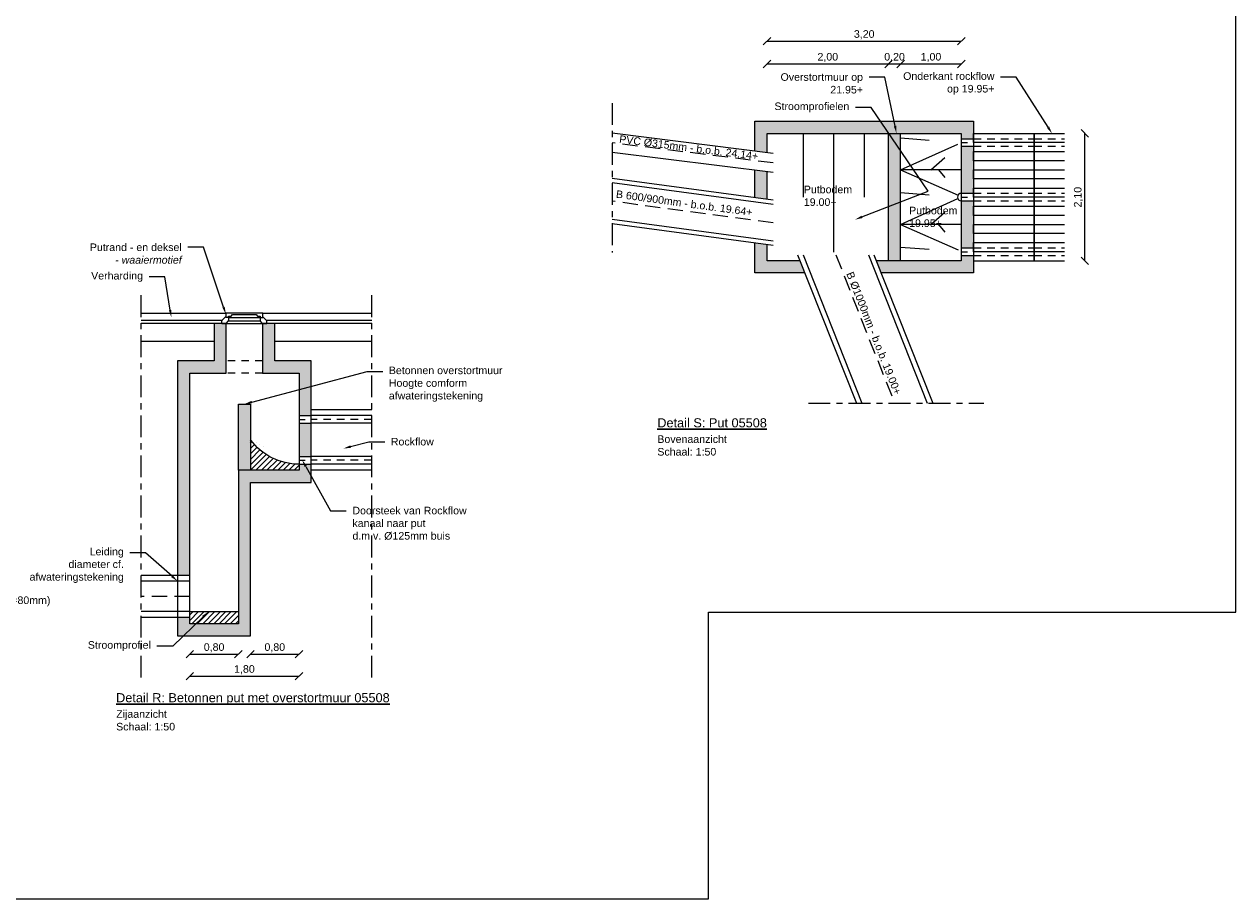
# Model space of a CAD drawing. Header units: metres. Extents: x 8 to 122, y -18 to 26.
# Tile 37 of 54: x 45 to 65, y -17 to -2. Entities that reach past the tile are written whole.
import ezdxf
from ezdxf import colors
from ezdxf.entities.mleader import LeaderData, LeaderLine
from ezdxf.math import Vec2, Vec3

# ---------------------------------------------------------------- set-up
doc = ezdxf.new("R2010")
doc.units = ezdxf.units.M
doc.header["$PDMODE"] = 1
doc.linetypes.add('ACAD_ISO04W100', pattern=[30, 24, -3, 0, -3])
doc.linetypes.add('DASHED2', pattern=[0.375, 0.25, -0.125])
for name, color, linetype, lineweight in [('N-WA-RI-ROCKFLOW-G', 10, 'Continuous', 9), ('X-XX-AL-AANKLEDING-T25', 7, 'Continuous', 25), ('X-XX-AL-AANKLEDING-T30', 7, 'Continuous', 30)]:
    doc.layers.add(name, color=color, linetype=linetype, lineweight=lineweight)
doc.layers.add('N-WE-AL-DETAIL-G', color=7, linetype='Continuous')
doc.layers.add('X-XX-AL-DETAIL-G', color=7, linetype='Continuous')
doc.styles.add('NLCS_ISO', font='arial.ttf')
doc.styles.get("Standard").update_dxf_attribs({"font": 'arial.ttf'})
doc.dimstyles.new('NLCS_1-50', dxfattribs={"dimscale": 0.05, "dimtxt": 2.5, "dimasz": 2.5, "dimexe": 1.25, "dimexo": 0.625, "dimtad": 1, "dimtxsty": 'Standard', "dimblk": 'OBLIQUE', "dimcen": 0, "dimse1": 1, "dimse2": 1, "dimadec": 0, "dimazin": 0, "dimtfac": 1, "dimtmove": 0, "dimatfit": 3, "dimfxl": 1, "dimarcsym": 0})

# ---------------------------------------------------------------- blocks, each defined once
blk = doc.blocks.new('_Oblique')
at = {"color": 0, "linetype": 'ByBlock', "lineweight": -2}
blk.add_line((-0.5, -0.5), (0.5, 0.5), dxfattribs=at)
blk = doc.blocks.new('*D58')
at = {"layer": 'Defpoints', "color": 0, "transparency": 16777216}
for p in [(47.626, -12.279), (49.426, -12.279), (49.426, -13.143)]:
    blk.add_point(p, dxfattribs=at)
at = {"layer": 'N-WE-AL-DETAIL-G', "color": 0, "lineweight": -2, "transparency": 16777216}
blk.add_line((47.626, -13.143), (49.426, -13.143), dxfattribs=at)
at = {"layer": 'N-WE-AL-DETAIL-G', "color": 0, "lineweight": -2, "transparency": 16777216, "xscale": 0.125, "yscale": 0.125, "zscale": 0.125, "rotation": 180}
blk.add_blockref('_Oblique', (47.626, -13.143), dxfattribs=at)
at = {"layer": 'N-WE-AL-DETAIL-G', "color": 0, "lineweight": -2, "transparency": 16777216, "xscale": 0.125, "yscale": 0.125, "zscale": 0.125}
blk.add_blockref('_Oblique', (49.426, -13.143), dxfattribs=at)
at = {"layer": 'N-WE-AL-DETAIL-G', "color": 0, "transparency": 16777216, "insert": (48.526, -13.036), "char_height": 0.125, "attachment_point": 5}
blk.add_mtext('1,80', dxfattribs=at)
blk = doc.blocks.new('A$C09B27C97')
for p, q in [((0, 0.045), (0.065, 0.114)), ((0, 0), (0, 0.045)), ((0, 0), (0.07, 0)), ((0.675, 0.17), (0.065, 0.17)), ((0.065, 0.17), (0.065, 0.12)), ((0.065, 0.12), (0.065, 0.098)), ((0.065, 0.098), (0.065, 0.114)), ((0.108, 0.098), (0.065, 0.098)), ((0.07, 0), (0.108, 0.04)), ((0.07, 0), (0.67, 0)), ((0.108, 0.12), (0.152, 0.12)), ((0.108, 0.098), (0.108, 0.12)), ((0.108, 0.098), (0.108, 0.04)), ((0.108, 0.098), (0.631, 0.098)), ((0.108, 0.04), (0.631, 0.04)), ((0.152, 0.12), (0.174, 0.145)), ((0.174, 0.145), (0.566, 0.145)), ((0.566, 0.145), (0.588, 0.12)), ((0.588, 0.12), (0.631, 0.12)), ((0.631, 0.12), (0.631, 0.098)), ((0.631, 0.098), (0.631, 0.04)), ((0.631, 0.098), (0.675, 0.098)), ((0.67, 0), (0.631, 0.04)), ((0.67, 0), (0.74, 0)), ((0.675, 0.098), (0.675, 0.17)), ((0.739, 0.044), (0.675, 0.11)), ((0.74, 0), (0.74, 0.045))]:
    blk.add_line(p, q)
at = {"flags": 128}
blk.add_lwpolyline([(0.675, 0.17), (0.675, 0.17)], dxfattribs=at)
blk = doc.blocks.new('*D115')
at = {"layer": 'Defpoints', "color": 0, "transparency": 16777216}
for p in [(48.626, -12.279), (49.426, -12.279), (49.426, -12.781)]:
    blk.add_point(p, dxfattribs=at)
at = {"layer": 'N-WE-AL-DETAIL-G', "color": 0, "lineweight": -2, "transparency": 16777216}
blk.add_line((48.626, -12.781), (49.426, -12.781), dxfattribs=at)
at = {"layer": 'N-WE-AL-DETAIL-G', "color": 0, "lineweight": -2, "transparency": 16777216, "xscale": 0.125, "yscale": 0.125, "zscale": 0.125, "rotation": 180}
blk.add_blockref('_Oblique', (48.626, -12.781), dxfattribs=at)
at = {"layer": 'N-WE-AL-DETAIL-G', "color": 0, "lineweight": -2, "transparency": 16777216, "xscale": 0.125, "yscale": 0.125, "zscale": 0.125}
blk.add_blockref('_Oblique', (49.426, -12.781), dxfattribs=at)
at = {"layer": 'N-WE-AL-DETAIL-G', "color": 0, "transparency": 16777216, "insert": (49.026, -12.675), "char_height": 0.125, "attachment_point": 5}
blk.add_mtext('0,80', dxfattribs=at)
blk = doc.blocks.new('*D116')
at = {"layer": 'Defpoints', "color": 0, "transparency": 16777216}
for p in [(47.626, -12.279), (48.426, -12.279), (48.426, -12.781)]:
    blk.add_point(p, dxfattribs=at)
at = {"layer": 'N-WE-AL-DETAIL-G', "color": 0, "lineweight": -2, "transparency": 16777216}
blk.add_line((47.626, -12.781), (48.426, -12.781), dxfattribs=at)
at = {"layer": 'N-WE-AL-DETAIL-G', "color": 0, "lineweight": -2, "transparency": 16777216, "xscale": 0.125, "yscale": 0.125, "zscale": 0.125, "rotation": 180}
blk.add_blockref('_Oblique', (47.626, -12.781), dxfattribs=at)
at = {"layer": 'N-WE-AL-DETAIL-G', "color": 0, "lineweight": -2, "transparency": 16777216, "xscale": 0.125, "yscale": 0.125, "zscale": 0.125}
blk.add_blockref('_Oblique', (48.426, -12.781), dxfattribs=at)
at = {"layer": 'N-WE-AL-DETAIL-G', "color": 0, "transparency": 16777216, "insert": (48.026, -12.675), "char_height": 0.125, "attachment_point": 5}
blk.add_mtext('0,80', dxfattribs=at)
blk = doc.blocks.new('*D126')
at = {"layer": 'Defpoints', "color": 0, "transparency": 16777216}
for p in [(60.337, -2.678), (57.137, -6.299), (60.337, -6.299)]:
    blk.add_point(p, dxfattribs=at)
at = {"layer": 'N-WE-AL-DETAIL-G', "color": 0, "lineweight": -2, "transparency": 16777216}
blk.add_line((57.137, -2.678), (60.337, -2.678), dxfattribs=at)
at = {"layer": 'N-WE-AL-DETAIL-G', "color": 0, "lineweight": -2, "transparency": 16777216, "xscale": 0.125, "yscale": 0.125, "zscale": 0.125, "rotation": 180}
blk.add_blockref('_Oblique', (57.137, -2.678), dxfattribs=at)
at = {"layer": 'N-WE-AL-DETAIL-G', "color": 0, "lineweight": -2, "transparency": 16777216, "xscale": 0.125, "yscale": 0.125, "zscale": 0.125}
blk.add_blockref('_Oblique', (60.337, -2.678), dxfattribs=at)
at = {"layer": 'N-WE-AL-DETAIL-G', "color": 0, "transparency": 16777216, "insert": (58.737, -2.572), "char_height": 0.125, "attachment_point": 5}
blk.add_mtext('3,20', dxfattribs=at)
blk = doc.blocks.new('*D127')
at = {"layer": 'Defpoints', "color": 0, "transparency": 16777216}
for p in [(59.137, -3.053), (57.137, -6.299), (59.137, -6.299)]:
    blk.add_point(p, dxfattribs=at)
at = {"layer": 'N-WE-AL-DETAIL-G', "color": 0, "lineweight": -2, "transparency": 16777216}
blk.add_line((57.137, -3.053), (59.137, -3.053), dxfattribs=at)
at = {"layer": 'N-WE-AL-DETAIL-G', "color": 0, "lineweight": -2, "transparency": 16777216, "xscale": 0.125, "yscale": 0.125, "zscale": 0.125, "rotation": 180}
blk.add_blockref('_Oblique', (57.137, -3.053), dxfattribs=at)
at = {"layer": 'N-WE-AL-DETAIL-G', "color": 0, "lineweight": -2, "transparency": 16777216, "xscale": 0.125, "yscale": 0.125, "zscale": 0.125}
blk.add_blockref('_Oblique', (59.137, -3.053), dxfattribs=at)
at = {"layer": 'N-WE-AL-DETAIL-G', "color": 0, "transparency": 16777216, "insert": (58.137, -2.947), "char_height": 0.125, "attachment_point": 5}
blk.add_mtext('2,00', dxfattribs=at)
blk = doc.blocks.new('*D128')
at = {"layer": 'Defpoints', "color": 0, "transparency": 16777216}
for p in [(59.337, -3.053), (59.137, -6.299), (59.337, -6.299)]:
    blk.add_point(p, dxfattribs=at)
at = {"layer": 'N-WE-AL-DETAIL-G', "color": 0, "lineweight": -2, "transparency": 16777216}
blk.add_line((59.137, -3.053), (59.337, -3.053), dxfattribs=at)
at = {"layer": 'N-WE-AL-DETAIL-G', "color": 0, "lineweight": -2, "transparency": 16777216, "xscale": 0.125, "yscale": 0.125, "zscale": 0.125, "rotation": 180}
blk.add_blockref('_Oblique', (59.137, -3.053), dxfattribs=at)
at = {"layer": 'N-WE-AL-DETAIL-G', "color": 0, "lineweight": -2, "transparency": 16777216, "xscale": 0.125, "yscale": 0.125, "zscale": 0.125}
blk.add_blockref('_Oblique', (59.337, -3.053), dxfattribs=at)
at = {"layer": 'N-WE-AL-DETAIL-G', "color": 0, "transparency": 16777216, "insert": (59.237, -2.947), "char_height": 0.125, "attachment_point": 5}
blk.add_mtext('0,20', dxfattribs=at)
blk = doc.blocks.new('*D129')
at = {"layer": 'Defpoints', "color": 0, "transparency": 16777216}
for p in [(60.337, -3.053), (59.337, -6.299), (60.337, -6.299)]:
    blk.add_point(p, dxfattribs=at)
at = {"layer": 'N-WE-AL-DETAIL-G', "color": 0, "lineweight": -2, "transparency": 16777216}
blk.add_line((59.337, -3.053), (60.337, -3.053), dxfattribs=at)
at = {"layer": 'N-WE-AL-DETAIL-G', "color": 0, "lineweight": -2, "transparency": 16777216, "xscale": 0.125, "yscale": 0.125, "zscale": 0.125, "rotation": 180}
blk.add_blockref('_Oblique', (59.337, -3.053), dxfattribs=at)
at = {"layer": 'N-WE-AL-DETAIL-G', "color": 0, "lineweight": -2, "transparency": 16777216, "xscale": 0.125, "yscale": 0.125, "zscale": 0.125}
blk.add_blockref('_Oblique', (60.337, -3.053), dxfattribs=at)
at = {"layer": 'N-WE-AL-DETAIL-G', "color": 0, "transparency": 16777216, "insert": (59.837, -2.947), "char_height": 0.125, "attachment_point": 5}
blk.add_mtext('1,00', dxfattribs=at)
blk = doc.blocks.new('*D130')
at = {"layer": 'Defpoints', "color": 0, "transparency": 16777216}
for p in [(60.337, -4.199), (62.372, -4.199), (60.337, -6.299)]:
    blk.add_point(p, dxfattribs=at)
at = {"layer": 'N-WE-AL-DETAIL-G', "color": 0, "lineweight": -2, "transparency": 16777216}
blk.add_line((62.372, -6.299), (62.372, -4.199), dxfattribs=at)
at = {"layer": 'N-WE-AL-DETAIL-G', "color": 0, "lineweight": -2, "transparency": 16777216, "xscale": 0.125, "yscale": 0.125, "zscale": 0.125}
for p, rotation in [((62.372, -4.199), 90), ((62.372, -6.299), 270)]:
    blk.add_blockref('_Oblique', p, dxfattribs=dict(at, rotation=rotation))
at = {"layer": 'N-WE-AL-DETAIL-G', "color": 0, "transparency": 16777216, "insert": (62.266, -5.249), "char_height": 0.125, "attachment_point": 5, "rotation": 90}
blk.add_mtext('2,10', dxfattribs=at)

msp = doc.modelspace()

# ---------------------------------------------------------------- hatches: boundary and pattern name
at = {"layer": 'N-WE-AL-DETAIL-G'}
h = msp.add_hatch(color=252, dxfattribs=at)
h.dxf.hatch_style = 1
h.paths.add_polyline_path([(60.537, -3.999), (56.937, -3.999), (56.937, -4.49), (57.137, -4.515), (57.137, -4.199), (60.337, -4.199), (60.337, -4.286), (60.537, -4.286), (60.537, -4.199)])
h = msp.add_hatch(color=254, dxfattribs=at)
h.dxf.hatch_style = 1
h.paths.add_polyline_path([(59.337, -4.199), (59.137, -4.199), (59.137, -6.299), (59.337, -6.299)])
h = msp.add_hatch(color=252, dxfattribs=at)
h.dxf.hatch_style = 1
h.paths.add_polyline_path([(60.337, -5.186), (60.537, -5.186), (60.537, -5.099), (60.537, -4.949), (60.537, -4.799), (60.537, -4.649), (60.537, -4.499), (60.537, -4.411), (60.337, -4.411)])
h = msp.add_hatch(color=252, dxfattribs=at)
h.dxf.hatch_style = 1
h.paths.add_polyline_path([(57.137, -4.832), (56.937, -4.807), (56.937, -5.261), (57.137, -5.288)])
h = msp.add_hatch(color=252, dxfattribs=at)
h.dxf.hatch_style = 1
h.paths.add_polyline_path([(60.337, -6.086), (60.537, -6.086), (60.537, -5.999), (60.537, -5.849), (60.537, -5.699), (60.537, -5.549), (60.537, -5.399), (60.537, -5.311), (60.337, -5.311)])
h = msp.add_hatch(color=252, dxfattribs=at)
h.dxf.hatch_style = 1
h.paths.add_polyline_path([(56.937, -6.499), (57.757, -6.499), (57.678, -6.299), (57.137, -6.299), (57.137, -6.035), (56.937, -6.008)])
h = msp.add_hatch(color=252, dxfattribs=at)
h.dxf.hatch_style = 1
h.paths.add_polyline_path([(60.537, -6.499), (60.537, -6.211), (60.337, -6.211), (60.337, -6.299), (58.937, -6.299), (59.016, -6.499)])
h = msp.add_hatch(color=252, dxfattribs=at)
h.dxf.hatch_style = 1
h.paths.add_polyline_path([(47.626, -8.149), (48.226, -8.149), (48.226, -7.329), (48.026, -7.329), (48.026, -7.949), (47.426, -7.949), (47.426, -11.484), (47.626, -11.484)])
h.paths.add_polyline_path([(49.626, -7.949), (49.026, -7.949), (49.026, -7.329), (48.826, -7.329), (48.826, -8.149), (49.426, -8.149), (49.426, -8.849), (49.626, -8.849)])
h.paths.add_polyline_path([(49.626, -8.974), (49.426, -8.974), (49.426, -9.524), (49.626, -9.524)])
h.paths.add_polyline_path([(49.626, -9.649), (49.426, -9.649), (49.426, -9.749), (48.426, -9.749), (48.426, -9.949), (48.426, -12.279), (47.626, -12.279), (47.626, -12.174), (47.426, -12.174), (47.426, -12.479), (48.626, -12.479), (48.626, -9.949), (49.626, -9.949)])
h = msp.add_hatch(color=252, dxfattribs=at)
h.dxf.hatch_style = 1
h.paths.add_polyline_path([(48.626, -8.659), (48.426, -8.659), (48.426, -9.749), (48.626, -9.749)])
h = msp.add_hatch(dxfattribs=at)
h.set_pattern_fill('ANSI31', color=252, scale=0.02)
h.set_pattern_definition([(45, (4.49477, -14.09829), (-0.04490128, 0.04490128), [])])
edge = h.paths.add_edge_path()
edge.add_arc((49.426, -8.649), 1, 216.8699, 270, ccw=False)
edge.add_line((48.626, -9.249), (48.626, -9.749))
edge.add_line((48.626, -9.749), (49.426, -9.749))
edge.add_line((49.426, -9.749), (49.426, -9.649))
h = msp.add_hatch(dxfattribs=at)
h.set_pattern_fill('ANSI31', color=252, scale=0.02)
h.set_pattern_definition([(45, (3.09477, -14.09829), (-0.04490128, 0.04490128), [])])
h.paths.add_polyline_path([(48.426, -12.079), (47.626, -12.079), (47.626, -12.279), (48.426, -12.279)])

# ---------------------------------------------------------------- linework, layer by layer
for points in [[(57.236, -4.527), (54.584, -4.195)], [(57.236, -4.845), (54.584, -4.513)], [(57.236, -5.301), (54.584, -4.942)], [(57.236, -5.372), (54.584, -5.013)], [(57.236, -5.977), (54.584, -5.619)], [(57.236, -6.048), (54.584, -5.689)], [(57.638, -6.199), (58.608, -8.645)], [(57.73, -6.199), (58.7, -8.645)], [(58.806, -6.199), (59.775, -8.645)], [(58.897, -6.199), (59.867, -8.645)]]:
    msp.add_lwpolyline(points)
at = {"layer": 'Defpoints', "color": 6}
msp.add_lwpolyline([(7.547, 23.664), (7.547, -16.811), (56.169, -16.811), (56.169, -12.087), (64.858, -12.087), (64.858, 23.664)], close=True, dxfattribs=at)
at = {"layer": 'N-WA-RI-ROCKFLOW-G'}
for points in [[(60.537, -4.199), (61.537, -4.199), (61.537, -4.349), (60.537, -4.349)], [(60.537, -4.499), (61.537, -4.499), (61.537, -4.349), (60.537, -4.349)], [(60.537, -4.499), (61.537, -4.499), (61.537, -4.649), (60.537, -4.649)], [(60.537, -4.799), (61.537, -4.799), (61.537, -4.649), (60.537, -4.649)], [(60.537, -4.799), (61.537, -4.799), (61.537, -4.949), (60.537, -4.949)], [(60.537, -5.099), (61.537, -5.099), (61.537, -4.949), (60.537, -4.949)], [(60.537, -5.099), (61.537, -5.099), (61.537, -5.249), (60.537, -5.249)], [(60.537, -5.399), (61.537, -5.399), (61.537, -5.249), (60.537, -5.249)], [(60.537, -5.399), (61.537, -5.399), (61.537, -5.549), (60.537, -5.549)], [(60.537, -5.699), (61.537, -5.699), (61.537, -5.549), (60.537, -5.549)], [(60.537, -5.699), (61.537, -5.699), (61.537, -5.849), (60.537, -5.849)], [(60.537, -5.999), (61.537, -5.999), (61.537, -5.849), (60.537, -5.849)], [(60.537, -5.999), (61.537, -5.999), (61.537, -6.149), (60.537, -6.149)], [(60.537, -6.299), (61.537, -6.299), (61.537, -6.149), (60.537, -6.149)]]:
    msp.add_lwpolyline(points, close=True, dxfattribs=at)
at = {"layer": 'N-WA-RI-ROCKFLOW-G', "linetype": 'DASHED2', "ltscale": 0.5}
for points in [[(60.537, -4.286), (61.537, -4.286)], [(61.537, -4.286), (62.037, -4.286)], [(60.537, -4.411), (61.537, -4.411)], [(61.537, -4.411), (62.037, -4.411)], [(60.537, -5.186), (61.537, -5.186)], [(61.537, -5.186), (62.037, -5.186)], [(60.537, -5.311), (61.537, -5.311)], [(61.537, -5.311), (62.037, -5.311)], [(60.537, -6.086), (61.537, -6.086)], [(61.537, -6.086), (62.037, -6.086)], [(60.537, -6.211), (61.537, -6.211)], [(61.537, -6.211), (62.037, -6.211)], [(50.626, -8.911), (49.626, -8.911)], [(50.626, -9.586), (49.626, -9.586)]]:
    msp.add_lwpolyline(points, dxfattribs=at)
at = {"layer": 'N-WA-RI-ROCKFLOW-G'}
for points in [[(62.037, -4.349), (61.537, -4.349), (61.537, -4.199), (62.037, -4.199)], [(62.037, -4.349), (61.537, -4.349), (61.537, -4.499), (62.037, -4.499)], [(62.037, -4.649), (61.537, -4.649), (61.537, -4.499), (62.037, -4.499)], [(62.037, -4.649), (61.537, -4.649), (61.537, -4.799), (62.037, -4.799)], [(62.037, -4.949), (61.537, -4.949), (61.537, -4.799), (62.037, -4.799)], [(62.037, -4.949), (61.537, -4.949), (61.537, -5.099), (62.037, -5.099)], [(62.037, -5.249), (61.537, -5.249), (61.537, -5.099), (62.037, -5.099)], [(62.037, -5.249), (61.537, -5.249), (61.537, -5.399), (62.037, -5.399)], [(62.037, -5.549), (61.537, -5.549), (61.537, -5.399), (62.037, -5.399)], [(62.037, -5.549), (61.537, -5.549), (61.537, -5.699), (62.037, -5.699)], [(62.037, -5.849), (61.537, -5.849), (61.537, -5.699), (62.037, -5.699)], [(62.037, -5.849), (61.537, -5.849), (61.537, -5.999), (62.037, -5.999)], [(62.037, -6.149), (61.537, -6.149), (61.537, -5.999), (62.037, -5.999)], [(62.037, -6.149), (61.537, -6.149), (61.537, -6.299), (62.037, -6.299)], [(49.626, -8.749), (50.626, -8.749)], [(50.626, -8.849), (49.626, -8.849)], [(50.626, -8.974), (49.626, -8.974)], [(50.626, -9.524), (49.626, -9.524)], [(50.626, -9.649), (49.626, -9.649)], [(50.626, -9.749), (49.626, -9.749)]]:
    msp.add_lwpolyline(points, dxfattribs=at)
at = {"layer": 'N-WE-AL-DETAIL-G', "linetype": 'ACAD_ISO04W100', "ltscale": 0.015}
for points in [[(54.584, -3.698), (54.584, -6.161)], [(46.826, -13.166), (46.826, -6.821)], [(50.626, -13.166), (50.626, -6.821)], [(57.818, -8.645), (60.705, -8.645)]]:
    msp.add_lwpolyline(points, dxfattribs=at)
at = {"layer": 'N-WE-AL-DETAIL-G'}
for points in [[(56.937, -4.49), (56.937, -3.999), (60.537, -3.999), (60.537, -6.499), (59.016, -6.499)], [(57.137, -4.515), (57.137, -4.199), (60.337, -4.199), (60.337, -6.299), (58.937, -6.299)], [(59.137, -6.299), (59.137, -4.199)], [(59.337, -6.299), (59.337, -4.199)], [(60.337, -4.286), (60.537, -4.286)], [(60.337, -4.411), (60.537, -4.411)], [(56.937, -5.261), (56.937, -4.807)], [(57.137, -5.288), (57.137, -4.832)], [(60.337, -5.186), (60.537, -5.186)], [(60.337, -5.311), (60.537, -5.311)], [(57.757, -6.499), (56.937, -6.499), (56.937, -6.008)], [(57.678, -6.299), (57.137, -6.299), (57.137, -6.035)], [(60.337, -6.086), (60.537, -6.086)], [(60.337, -6.211), (60.537, -6.211)], [(49.426, -8.849), (49.626, -8.849)], [(49.426, -8.974), (49.626, -8.974)], [(49.426, -9.524), (49.626, -9.524)], [(49.426, -9.649), (49.626, -9.649)], [(47.626, -11.484), (46.826, -11.484)], [(47.626, -11.579), (46.826, -11.579)], [(47.626, -12.079), (46.826, -12.079)], [(47.626, -12.174), (46.826, -12.174)], [(47.626, -12.079), (48.426, -12.079)]]:
    msp.add_lwpolyline(points, dxfattribs=at)
at = {"layer": 'N-WE-AL-DETAIL-G', "linetype": 'DASHED2'}
for points in [[(57.236, -4.686), (54.584, -4.354)], [(57.236, -5.675), (54.584, -5.316)], [(58.268, -6.199), (59.238, -8.645)], [(47.626, -11.829), (46.826, -11.829)]]:
    msp.add_lwpolyline(points, dxfattribs=at)
at = {"layer": 'N-WE-AL-DETAIL-G', "color": 252}
for points in [[(57.739, -5.249), (57.739, -4.199)], [(58.239, -6.157), (58.239, -4.199)], [(58.739, -5.249), (58.739, -4.199)], [(59.337, -4.274), (59.805, -4.309)], [(59.337, -4.799), (60.28, -4.374)], [(59.837, -4.799), (60.063, -4.595)], [(60.337, -4.799), (59.337, -4.799)], [(59.337, -4.799), (60.283, -5.216)], [(59.962, -4.799), (60.067, -4.925)], [(59.337, -5.174), (59.805, -5.209)], [(59.337, -5.699), (60.28, -5.274)], [(59.837, -5.699), (60.063, -5.495)], [(60.337, -5.699), (59.337, -5.699)], [(59.337, -5.699), (60.283, -6.116)], [(59.962, -5.699), (60.067, -5.825)], [(59.337, -6.074), (59.805, -6.109)], [(46.826, -7.159), (48.221, -7.159)], [(48.83, -7.159), (50.626, -7.159)], [(46.826, -7.274), (48.165, -7.274)], [(46.826, -7.324), (48.156, -7.324)], [(48.884, -7.274), (50.626, -7.274)], [(48.896, -7.324), (50.626, -7.324)], [(46.826, -7.624), (48.026, -7.624)], [(49.026, -7.624), (50.626, -7.624)]]:
    msp.add_lwpolyline(points, dxfattribs=at)
at = {"layer": 'N-WE-AL-DETAIL-G', "linetype": 'DASHED2', "ltscale": 0.2}
for points in [[(60.337, -4.349), (60.537, -4.349)], [(60.337, -5.249), (60.537, -5.249)], [(60.337, -6.149), (60.537, -6.149)], [(49.426, -8.911), (49.626, -8.911)], [(49.426, -9.586), (49.626, -9.586)]]:
    msp.add_lwpolyline(points, dxfattribs=at)
at = {"layer": 'N-WE-AL-DETAIL-G'}
msp.add_lwpolyline([(48.626, -9.949), (49.626, -9.949), (49.626, -7.949), (49.026, -7.949), (49.026, -7.329), (48.826, -7.329), (48.826, -8.149), (49.426, -8.149), (49.426, -9.749), (48.426, -9.749), (48.426, -9.949), (48.426, -9.949), (48.426, -12.279), (47.626, -12.279), (47.626, -8.149), (48.226, -8.149), (48.226, -7.329), (48.026, -7.329), (48.026, -7.949), (47.426, -7.949), (47.426, -12.479), (48.626, -12.479)], close=True, dxfattribs=at)
at = {"layer": 'N-WE-AL-DETAIL-G', "color": 252, "linetype": 'DASHED2', "ltscale": 0.5}
for points in [[(48.826, -7.949), (48.226, -7.949)], [(48.826, -8.149), (48.226, -8.149)]]:
    msp.add_lwpolyline(points, dxfattribs=at)
at = {"layer": 'N-WE-AL-DETAIL-G'}
msp.add_lwpolyline([(49.426, -9.649, -0.236068), (48.626, -9.249)], format="xyb", dxfattribs=at)
at = {"layer": 'N-WE-AL-DETAIL-G', "color": 252}
msp.add_arc((60.337, -5.249), 0.0625, 90, 270, dxfattribs=at)
at = {"layer": 'X-XX-AL-DETAIL-G'}
msp.add_lwpolyline([(48.426, -9.749), (48.426, -8.659), (48.626, -8.659), (48.626, -9.749)], close=True, dxfattribs=at)

# ---------------------------------------------------------------- block references
at = {"layer": 'N-WE-AL-DETAIL-G'}
msp.add_blockref('A$C09B27C97', (48.156, -7.329), dxfattribs=at)

# ---------------------------------------------------------------- texts
at = {"layer": 'X-XX-AL-AANKLEDING-T25', "style": 'NLCS_ISO'}
for s, rotation, p in [('PVC %%C315mm - b.o.b. 24.14+', 352.8661, (54.695, -4.351)), ('B 600/900mm - b.o.b. 19.64+', 352.2942, (54.641, -5.257)), ('B %%C1000mm - b.o.b. 19.00+', 291.6289, (58.439, -6.51))]:
    msp.add_text(s, height=0.125, rotation=rotation, dxfattribs=at).set_placement(p)
at = {"layer": 'X-XX-AL-AANKLEDING-T25', "char_height": 0.125, "attachment_point": 1, "style": 'NLCS_ISO'}
for s, insert, width in [('Putbodem\\P19.00+', (57.742, -5.06), 0.80002), ('Putbodem\\P19.95+', (59.477, -5.407), 0.80002), ('Bovenaanzicht\\PSchaal: 1:50', (55.329, -9.174), 0.97569), ('Zijaanzicht\\PSchaal: 1:50', (46.413, -13.704), 0.97569)]:
    msp.add_mtext(s, dxfattribs=dict(at, insert=insert, width=width))
at = {"layer": 'X-XX-AL-AANKLEDING-T30', "style": 'NLCS_ISO'}
for s, p in [('%%UDetail S: Put 05508', (55.328, -9.043)), ('%%UDetail R: Betonnen put met overstortmuur 05508', (46.412, -13.573))]:
    msp.add_text(s, height=0.15, dxfattribs=at).set_placement(p)

# ---------------------------------------------------------------- dimensions: what is measured, and where the dimension line sits
at = {"layer": 'N-WE-AL-DETAIL-G'}
for base, p1, p2, picture, middle in [((60.337, -2.678), (57.137, -6.299), (60.337, -6.299), '*D126', (58.737, -2.572)), ((59.137, -3.053), (57.137, -6.299), (59.137, -6.299), '*D127', (58.137, -2.947)), ((60.337, -3.053), (59.337, -6.299), (60.337, -6.299), '*D129', (59.837, -2.947)), ((49.426, -13.143), (47.626, -12.279), (49.426, -12.279), '*D58', (48.526, -13.036)), ((48.426, -12.781), (47.626, -12.279), (48.426, -12.279), '*D116', (48.026, -12.675)), ((49.426, -12.781), (48.626, -12.279), (49.426, -12.279), '*D115', (49.026, -12.675))]:
    dim = msp.add_linear_dim(base=base, p1=p1, p2=p2, dimstyle='NLCS_1-50', override={"dimzin": 0}, dxfattribs=at)
    dim.commit()
    dim.dimension.update_dxf_attribs({"geometry": picture, "text_midpoint": middle})
dim = msp.add_linear_dim(base=(59.337, -3.053), p1=(59.137, -6.299), p2=(59.337, -6.299), dimstyle='NLCS_1-50', override={"dimzin": 0}, dxfattribs=at)
dim.commit()
dim.dimension.update_dxf_attribs({"geometry": '*D128', "text_midpoint": (59.237, -3.053), "dimtype": 160})
dim = msp.add_linear_dim(base=(62.372, -4.199), p1=(60.337, -6.299), p2=(60.337, -4.199), angle=90, dimstyle='NLCS_1-50', override={"dimzin": 0}, dxfattribs=at)
dim.commit()
dim.dimension.update_dxf_attribs({"geometry": '*D130', "text_midpoint": (62.266, -5.249)})

# ---------------------------------------------------------------- leaders
at = {"layer": 'X-XX-AL-AANKLEDING-T25'}
ml = msp.add_multileader_mtext('Standard', dxfattribs=at)
ml.set_content('Onderkant rockflow\\Pop 19.95+', color=256, style='NLCS_ISO')
ml.set_leader_properties()
ml.build(insert=Vec2(0, 0))
ml.multileader.update_dxf_attribs({"arrow_head_size": 0.125})
ctx = ml.context
ctx.base_point, ctx.char_height, ctx.arrow_head_size, ctx.landing_gap_size, ctx.plane_origin = Vec3(59.288, -3.271), 0.125, 0.125, 0.1, Vec3(59.072, -3.141)
ctx.text_align_type = 2
notes = []
notes.append((ctx, [(1, (1, 1, 0), (61.242, -3.271), (-1, 0), 0.259, [(0, [(61.833, -4.203)], 0, [])])]))
ctx.mtext.insert, ctx.mtext.alignment, ctx.mtext.flow_direction = Vec3(60.883, -3.191), 3, 5
ml = msp.add_multileader_mtext('Standard', dxfattribs=at)
ml.set_content('Overstortmuur op\\P21.95+', color=256, style='NLCS_ISO')
ml.set_leader_properties()
ml.build(insert=Vec2(0, 0))
ml.multileader.update_dxf_attribs({"arrow_head_size": 0.125})
ctx = ml.context
ctx.base_point, ctx.char_height, ctx.arrow_head_size, ctx.landing_gap_size, ctx.plane_origin = Vec3(57.274, -3.271), 0.125, 0.125, 0.1, Vec3(56.958, -3.141)
ctx.text_align_type = 2
notes.append((ctx, [(1, (1, 1, 0), (59.076, -3.271), (-1, 0), 0.259, [(0, [(59.27, -4.199)], 0, [])])]))
ctx.mtext.insert, ctx.mtext.alignment, ctx.mtext.flow_direction = Vec3(58.717, -3.207), 3, 5
ml = msp.add_multileader_mtext('Standard', dxfattribs=at)
ml.set_content('Stroomprofielen', color=256, style='NLCS_ISO')
ml.set_leader_properties()
ml.build(insert=Vec2(0, 0))
ml.multileader.update_dxf_attribs({"arrow_head_size": 0.125})
ctx = ml.context
ctx.base_point, ctx.char_height, ctx.arrow_head_size, ctx.landing_gap_size, ctx.plane_origin = Vec3(57.178, -3.769), 0.125, 0.125, 0.1, Vec3(56.732, -3.512)
ctx.text_align_type = 2
notes.append((ctx, [(1, (1, 1, 0), (58.851, -3.769), (-1, 0), 0.259, [(1, [(58.584, -5.62), (59.791, -5.15)], 0, [])])]))
ctx.mtext.insert, ctx.mtext.alignment, ctx.mtext.flow_direction = Vec3(58.491, -3.689), 3, 5
ml = msp.add_multileader_mtext('Standard', dxfattribs=at)
ml.set_content('Putrand - en deksel\\P{\\fArial|b0|i1|c0|p34;- waaiermotief}', color=256, style='NLCS_ISO')
ml.set_leader_properties()
ml.build(insert=Vec2(0, 0))
ml.multileader.update_dxf_attribs({"arrow_head_size": 0.125})
ctx = ml.context
ctx.base_point, ctx.char_height, ctx.arrow_head_size, ctx.landing_gap_size, ctx.plane_origin = Vec3(45.904, -6.075), 0.125, 0.125, 0.1, Vec3(49.182, -7.355)
ctx.text_align_type = 2
notes.append((ctx, [(0, (1, 1, 0), (47.852, -6.075), (-1, 0), 0.259, [(0, [(48.221, -7.179)], 0, [])])]))
ctx.mtext.insert, ctx.mtext.alignment, ctx.mtext.flow_direction = Vec3(47.493, -6.012), 3, 5
ml = msp.add_multileader_mtext('Standard', dxfattribs=at)
ml.set_content('Verharding', color=256, style='NLCS_ISO')
ml.set_leader_properties()
ml.build(insert=Vec2(0, 0))
ml.multileader.update_dxf_attribs({"arrow_head_size": 0.125})
ctx = ml.context
ctx.base_point, ctx.char_height, ctx.arrow_head_size, ctx.landing_gap_size, ctx.plane_origin = Vec3(45.913, -6.562), 0.125, 0.125, 0.1, Vec3(48.461, -7.531)
ctx.text_align_type = 2
notes.append((ctx, [(0, (1, 1, 0), (47.214, -6.562), (-1, 0), 0.259, [(0, [(47.323, -7.235)], 0, [])])]))
ctx.mtext.insert, ctx.mtext.alignment, ctx.mtext.flow_direction = Vec3(46.855, -6.481), 3, 5
ml = msp.add_multileader_mtext('Standard', dxfattribs=at)
ml.set_content('Betonnen overstortmuur\\PHoogte comform \\Pafwateringstekening', color=256, style='NLCS_ISO')
ml.set_leader_properties()
ml.build(insert=Vec2(0, 0))
ml.multileader.update_dxf_attribs({"arrow_head_size": 0.125})
ctx = ml.context
ctx.base_point, ctx.char_height, ctx.arrow_head_size, ctx.landing_gap_size, ctx.plane_origin = Vec3(50.805, -8.121), 0.125, 0.125, 0.1, Vec3(50.057, -9.826)
notes.append((ctx, [(1, (1, 1, 0), (50.546, -8.121), (1, 0), 0.259, [(0, [(48.526, -8.659)], 0, [])])]))
ctx.mtext.insert, ctx.mtext.flow_direction = Vec3(50.905, -8.041), 5
ml = msp.add_multileader_mtext('Standard', dxfattribs=at)
ml.set_content('Rockflow', color=256, style='NLCS_ISO')
ml.set_leader_properties()
ml.build(insert=Vec2(0, 0))
ml.multileader.update_dxf_attribs({"arrow_head_size": 0.125})
ctx = ml.context
ctx.base_point, ctx.char_height, ctx.arrow_head_size, ctx.landing_gap_size, ctx.plane_origin = Vec3(50.838, -9.28), 0.125, 0.125, 0.1, Vec3(51.139, -10.984)
notes.append((ctx, [(1, (1, 1, 0), (50.578, -9.28), (1, 0), 0.259, [(0, [(50.155, -9.392)], 0, [])])]))
ctx.mtext.insert, ctx.mtext.flow_direction = Vec3(50.938, -9.216), 5
ml = msp.add_multileader_mtext('Standard', dxfattribs=at)
ml.set_content('Doorsteek van Rockflow \\Pkanaal naar put\\Pd.m.v. %%C125mm buis', color=256, style='NLCS_ISO')
ml.set_leader_properties()
ml.build(insert=Vec2(0, 0))
ml.multileader.update_dxf_attribs({"arrow_head_size": 0.125})
ctx = ml.context
ctx.base_point, ctx.char_height, ctx.arrow_head_size, ctx.landing_gap_size, ctx.plane_origin = Vec3(50.205, -10.416), 0.125, 0.125, 0.1, Vec3(47.008, -11.277)
notes.append((ctx, [(0, (1, 1, 0), (49.945, -10.416), (1, 0), 0.259, [(0, [(49.475, -9.577)], 0, [])])]))
ctx.mtext.insert, ctx.mtext.flow_direction = Vec3(50.305, -10.351), 5
ml = msp.add_multileader_mtext('Standard', dxfattribs=at)
ml.set_content('Leiding \\Pdiameter cf.\\Pafwateringstekening', color=256, style='NLCS_ISO')
ml.set_leader_properties()
ml.build(insert=Vec2(0, 0))
ml.multileader.update_dxf_attribs({"arrow_head_size": 0.125})
ctx = ml.context
ctx.base_point, ctx.char_height, ctx.arrow_head_size, ctx.landing_gap_size, ctx.plane_origin = Vec3(44.904, -11.108), 0.125, 0.125, 0.1, Vec3(43.049, -13.278)
ctx.text_align_type = 2
notes.append((ctx, [(1, (1, 1, 0), (46.898, -11.108), (-1, 0), 0.259, [(0, [(47.426, -11.579)], 0, [])])]))
ctx.mtext.insert, ctx.mtext.alignment, ctx.mtext.flow_direction = Vec3(46.539, -11.027), 3, 5
ml = msp.add_multileader_mtext('Standard', dxfattribs=at)
ml.set_content('1x strek straatbakstenen linge formaat (b=80mm)\\PKleur: rood - Type: Robina', color=256, style='NLCS_ISO')
ml.set_leader_properties()
ml.build(insert=Vec2(0, 0))
ml.multileader.update_dxf_attribs({"arrow_head_size": 0.125})
ctx = ml.context
ctx.base_point, ctx.char_height, ctx.arrow_head_size, ctx.landing_gap_size, ctx.plane_origin = Vec3(41.421, -11.91), 0.125, 0.125, 0.1, Vec3(38.456, -10.781)
notes.append((ctx, [(0, (1, 1, 0), (41.161, -11.91), (1, 0), 0.259, [(0, [(38.555, -12.208)], 0, [])])]))
ctx.mtext.insert, ctx.mtext.flow_direction = Vec3(41.521, -11.829), 5
ml = msp.add_multileader_mtext('Standard', dxfattribs=at)
ml.set_content('Stroomprofiel', color=256, style='NLCS_ISO')
ml.set_leader_properties()
ml.build(insert=Vec2(0, 0))
ml.multileader.update_dxf_attribs({"arrow_head_size": 0.125})
ctx = ml.context
ctx.base_point, ctx.char_height, ctx.arrow_head_size, ctx.landing_gap_size, ctx.plane_origin = Vec3(45.866, -12.646), 0.125, 0.125, 0.1, Vec3(43.557, -13.778)
ctx.text_align_type = 2
notes.append((ctx, [(1, (1, 1, 0), (47.344, -12.646), (-1, 0), 0.259, [(0, [(47.934, -12.079)], 0, [])])]))
ctx.mtext.insert, ctx.mtext.alignment, ctx.mtext.flow_direction = Vec3(46.985, -12.566), 3, 5
for ctx, leaders in notes:
    for number, flags, end, landing, length, lines in leaders:
        leader = LeaderData()
        leader.index, (leader.has_last_leader_line, leader.has_dogleg_vector, leader.attachment_direction) = number, flags
        leader.last_leader_point, leader.dogleg_vector, leader.dogleg_length = Vec3(end), Vec3(landing), length
        for number, points, colour, breaks in lines:
            line = LeaderLine()
            line.index, line.vertices, line.color, line.breaks = number, Vec3.list(points), colors.encode_raw_color(colour), breaks
            leader.lines.append(line)
        ctx.leaders.append(leader)

doc.saveas('drawing.dxf')
